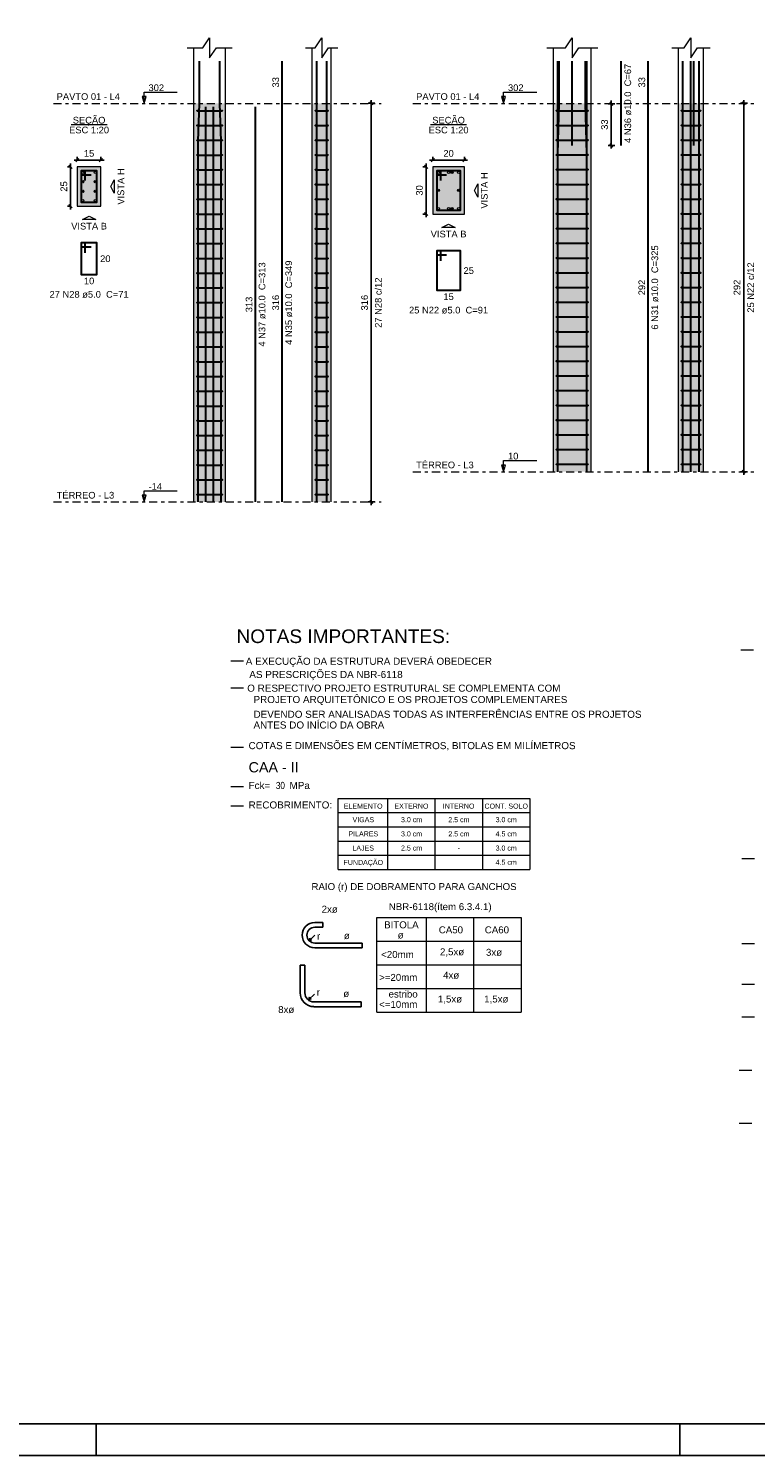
# Model space of a CAD drawing. Header units: millimetres. Extents: x 0 to 119, y 0 to 84.
# Tile 11 of 19: x 61 to 84, y 0 to 45. Entities that reach past the tile are written whole.
import ezdxf

# ---------------------------------------------------------------- set-up
doc = ezdxf.new("R2010")
doc.units = ezdxf.units.MM
doc.header["$MEASUREMENT"] = 0
doc.linetypes.add('DASHDOT', pattern=[2.54, 1.27, -0.635, 0, -0.635])
doc.linetypes.add('NULL', pattern=[0])
doc.layers.get('0').update_dxf_attribs({"lineweight": 18})
for name, color, linetype, lineweight in [('Descrição da armadura', 7, 'Continuous', 0), ('DIM', 9, 'Continuous', 5), ('DT-Barras na forma', 2, 'Continuous', 30), ('DT-Barras no corte', 5, 'Continuous', 5), ('DT-Barras rebatidas', 2, 'Continuous', 30), ('DT-Cotas', 9, 'Continuous', 5), ('DT-Estribos na forma', 2, 'Continuous', 30), ('DT-Forma', 5, 'Continuous', 5), ('DT-Hachura seção pilares', 254, 'Continuous', 5), ('DT-Hachura vista pilares', 254, 'Continuous', 5), ('DT-Pontilhado', 9, 'DASHDOT', 5), ('DT-Textos', 7, 'Continuous', 5), ('NOTAS', 7, 'Continuous', 5), ('Textos armaduras', 7, 'Continuous', 0)]:
    doc.layers.add(name, color=color, linetype=linetype, lineweight=lineweight)
for name, color, linetype in [('SEDUC_MARF', 1, 'Continuous'), ('SEDUC_MARGG', 7, 'Continuous'), ('Título', 5, 'Continuous')]:
    doc.layers.add(name, color=color, linetype=linetype)
doc.styles.add('Arial', font='txt')
doc.styles.add('ArialN', font='txt')
doc.dimstyles.new('UM_20.000000', dxfattribs={"dimtxt": 0.18, "dimasz": 0.1, "dimexe": 0.1, "dimexo": 0.2, "dimgap": 0, "dimtad": 1, "dimtih": 1, "dimtoh": 1, "dimdec": 1, "dimlfac": 20, "dimzin": 0, "dimdsep": 46, "dimtxsty": 'Standard', "dimcen": 0.09, "dimdle": 0.1, "dimadec": 1, "dimazin": 2, "dimtfac": 1, "dimtdec": 4, "dimtofl": 0, "dimtmove": 0, "dimatfit": 3, "dimfxl": 1, "dimtolj": 1, "dimarcsym": 0})
doc.dimstyles.new('UM_25.000000', dxfattribs={"dimtxt": 0.18, "dimasz": 0.1, "dimexe": 0.1, "dimexo": 0.2, "dimgap": 0, "dimtad": 1, "dimtih": 1, "dimtoh": 1, "dimdec": 1, "dimlfac": 25, "dimzin": 0, "dimdsep": 46, "dimtxsty": 'Standard', "dimcen": 0.09, "dimdle": 0.1, "dimadec": 1, "dimazin": 2, "dimtfac": 1, "dimtdec": 4, "dimtofl": 0, "dimtmove": 0, "dimatfit": 3, "dimfxl": 1, "dimtolj": 1, "dimarcsym": 0})

# ---------------------------------------------------------------- blocks, each defined once
blk = doc.blocks.new('_Oblique')
at = {"color": 0, "linetype": 'ByBlock', "lineweight": -2}
blk.add_line((-0.5, -0.5), (0.5, 0.5), dxfattribs=at)
blk = doc.blocks.new('*D88')
at = {"layer": 'Defpoints', "color": 0}
for p in [(62.799, 40.862), (62.587, 39.612), (62.799, 39.612)]:
    blk.add_point(p, dxfattribs=at)
at = {"layer": 'DT-Cotas', "color": 0, "lineweight": -2}
for p, q in [((62.599, 40.862), (62.487, 40.862)), ((62.587, 40.962), (62.587, 39.512)), ((62.599, 39.612), (62.487, 39.612))]:
    blk.add_line(p, q, dxfattribs=at)
at = {"layer": 'DT-Cotas', "color": 0, "lineweight": -2, "xscale": 0.1, "yscale": 0.1, "zscale": 0.1}
for p, rotation in [((62.587, 40.862), 90), ((62.587, 39.612), 270)]:
    blk.add_blockref('_Oblique', p, dxfattribs=dict(at, rotation=rotation))
at = {"layer": 'DT-Cotas', "color": 7, "insert": (62.375, 40.237), "char_height": 0.2118, "attachment_point": 5, "rotation": 90, "style": 'Arial'}
blk.add_mtext('\\A1;25', dxfattribs=at)
blk = doc.blocks.new('*D89')
at = {"layer": 'Defpoints', "color": 0}
for p in [(62.799, 40.862), (63.549, 41.073), (63.549, 40.862)]:
    blk.add_point(p, dxfattribs=at)
at = {"layer": 'DT-Cotas', "color": 0, "lineweight": -2}
for p, q in [((62.799, 41.062), (62.799, 41.173)), ((63.549, 41.062), (63.549, 41.173)), ((62.699, 41.073), (63.649, 41.073))]:
    blk.add_line(p, q, dxfattribs=at)
at = {"layer": 'DT-Cotas', "color": 0, "lineweight": -2, "xscale": 0.1, "yscale": 0.1, "zscale": 0.1, "rotation": 180}
blk.add_blockref('_Oblique', (62.799, 41.073), dxfattribs=at)
at = {"layer": 'DT-Cotas', "color": 0, "lineweight": -2, "xscale": 0.1, "yscale": 0.1, "zscale": 0.1}
blk.add_blockref('_Oblique', (63.549, 41.073), dxfattribs=at)
at = {"layer": 'DT-Cotas', "color": 7, "insert": (63.174, 41.285), "char_height": 0.2118, "attachment_point": 5, "rotation": 0.0057, "style": 'Arial'}
blk.add_mtext('\\A1;15', dxfattribs=at)
blk = doc.blocks.new('*D90')
at = {"layer": 'Defpoints', "color": 0}
for p in [(72.122, 42.874), (72.439, 42.874), (72.439, 30.234)]:
    blk.add_point(p, dxfattribs=at)
at = {"layer": 'DT-Cotas', "color": 0, "lineweight": -2}
for p, q in [((72.239, 42.874), (72.022, 42.874)), ((72.122, 30.134), (72.122, 42.974)), ((72.239, 30.234), (72.022, 30.234))]:
    blk.add_line(p, q, dxfattribs=at)
at = {"layer": 'DT-Cotas', "color": 0, "lineweight": -2, "xscale": 0.1, "yscale": 0.1, "zscale": 0.1}
for p, rotation in [((72.122, 42.874), 90), ((72.122, 30.234), 270)]:
    blk.add_blockref('_Oblique', p, dxfattribs=dict(at, rotation=rotation))
at = {"layer": 'DT-Cotas', "color": 7, "insert": (71.91, 36.554), "char_height": 0.2118, "attachment_point": 5, "rotation": 90, "style": 'Arial'}
blk.add_mtext('\\A1;316', dxfattribs=at)
blk = doc.blocks.new('*D91')
at = {"layer": 'Defpoints', "color": 0}
for p in [(74.073, 40.862), (73.861, 39.362), (74.073, 39.362)]:
    blk.add_point(p, dxfattribs=at)
at = {"layer": 'DT-Cotas', "color": 0, "lineweight": -2}
for p, q in [((73.873, 40.862), (73.761, 40.862)), ((73.861, 40.962), (73.861, 39.262)), ((73.873, 39.362), (73.761, 39.362))]:
    blk.add_line(p, q, dxfattribs=at)
at = {"layer": 'DT-Cotas', "color": 0, "lineweight": -2, "xscale": 0.1, "yscale": 0.1, "zscale": 0.1}
for p, rotation in [((73.861, 40.862), 90), ((73.861, 39.362), 270)]:
    blk.add_blockref('_Oblique', p, dxfattribs=dict(at, rotation=rotation))
at = {"layer": 'DT-Cotas', "color": 7, "insert": (73.649, 40.112), "char_height": 0.2118, "attachment_point": 5, "rotation": 90, "style": 'Arial'}
blk.add_mtext('\\A1;30', dxfattribs=at)
blk = doc.blocks.new('*D92')
at = {"layer": 'Defpoints', "color": 0}
for p in [(74.073, 40.862), (75.073, 41.073), (75.073, 40.862)]:
    blk.add_point(p, dxfattribs=at)
at = {"layer": 'DT-Cotas', "color": 0, "lineweight": -2}
for p, q in [((74.073, 41.062), (74.073, 41.173)), ((75.073, 41.062), (75.073, 41.173)), ((73.973, 41.073), (75.173, 41.073))]:
    blk.add_line(p, q, dxfattribs=at)
at = {"layer": 'DT-Cotas', "color": 0, "lineweight": -2, "xscale": 0.1, "yscale": 0.1, "zscale": 0.1, "rotation": 180}
blk.add_blockref('_Oblique', (74.073, 41.073), dxfattribs=at)
at = {"layer": 'DT-Cotas', "color": 0, "lineweight": -2, "xscale": 0.1, "yscale": 0.1, "zscale": 0.1}
blk.add_blockref('_Oblique', (75.073, 41.073), dxfattribs=at)
at = {"layer": 'DT-Cotas', "color": 7, "insert": (74.573, 41.285), "char_height": 0.2118, "attachment_point": 5, "rotation": 0.0057, "style": 'Arial'}
blk.add_mtext('\\A1;20', dxfattribs=at)
blk = doc.blocks.new('*D93')
at = {"layer": 'Defpoints', "color": 0}
for p in [(79.732, 42.859), (80.05, 42.859), (80.05, 41.539)]:
    blk.add_point(p, dxfattribs=at)
at = {"layer": 'DT-Cotas', "color": 0, "lineweight": -2}
for p, q in [((79.85, 42.859), (79.632, 42.859)), ((79.732, 41.439), (79.732, 42.959)), ((79.85, 41.539), (79.632, 41.539))]:
    blk.add_line(p, q, dxfattribs=at)
at = {"layer": 'DT-Cotas', "color": 0, "lineweight": -2, "xscale": 0.1, "yscale": 0.1, "zscale": 0.1}
for p, rotation in [((79.732, 42.859), 90), ((79.732, 41.539), 270)]:
    blk.add_blockref('_Oblique', p, dxfattribs=dict(at, rotation=rotation))
at = {"layer": 'DT-Cotas', "color": 7, "insert": (79.52, 42.199), "char_height": 0.2118, "attachment_point": 5, "rotation": 90, "style": 'Arial'}
blk.add_mtext('\\A1;33', dxfattribs=at)
blk = doc.blocks.new('*D94')
at = {"layer": 'Defpoints', "color": 0}
for p in [(83.931, 42.874), (84.248, 42.874), (84.248, 31.194)]:
    blk.add_point(p, dxfattribs=at)
at = {"layer": 'DT-Cotas', "color": 0, "lineweight": -2}
for p, q in [((84.048, 42.874), (83.831, 42.874)), ((83.931, 31.094), (83.931, 42.974)), ((84.048, 31.194), (83.831, 31.194))]:
    blk.add_line(p, q, dxfattribs=at)
at = {"layer": 'DT-Cotas', "color": 0, "lineweight": -2, "xscale": 0.1, "yscale": 0.1, "zscale": 0.1}
for p, rotation in [((83.931, 42.874), 90), ((83.931, 31.194), 270)]:
    blk.add_blockref('_Oblique', p, dxfattribs=dict(at, rotation=rotation))
at = {"layer": 'DT-Cotas', "color": 7, "insert": (83.719, 37.034), "char_height": 0.2118, "attachment_point": 5, "rotation": 90, "style": 'Arial'}
blk.add_mtext('\\A1;292', dxfattribs=at)

msp = doc.modelspace()

# ---------------------------------------------------------------- hatches: boundary and pattern name
at = {"layer": 'DT-Hachura seção pilares', "linetype": 'Continuous'}
for points in [[(62.7991, 39.6115), (62.7991, 39.6115), (63.5491, 39.6115), (63.5491, 40.8615), (62.7991, 40.8615), (62.7991, 39.6115)], [(74.0731, 39.3615), (74.0731, 39.3615), (75.0731, 39.3615), (75.0731, 40.8615), (74.0731, 40.8615), (74.0731, 39.3615)]]:
    msp.add_hatch(color=254, dxfattribs=at).paths.add_polyline_path(points)
at = {"layer": 'DT-Hachura vista pilares', "linetype": 'Continuous'}
for points in [[(66.4975, 30.2336), (66.4975, 42.8736), (67.4975, 42.8736), (67.4975, 30.2336), (66.4975, 30.2336)], [(70.2509, 30.2336), (70.2509, 42.8736), (70.8509, 42.8736), (70.8509, 30.2336), (70.2509, 30.2336)], [(77.8965, 31.1936), (77.8965, 42.8736), (79.0965, 42.8736), (79.0965, 31.1936), (77.8965, 31.1936)], [(81.8599, 31.1936), (81.8599, 42.8736), (82.6599, 42.8736), (82.6599, 31.1936), (81.8599, 31.1936)]]:
    msp.add_hatch(color=254, dxfattribs=at).paths.add_polyline_path(points)

# ---------------------------------------------------------------- linework, layer by layer
at = {"layer": 'DIM', "color": 4}
for p, q in [((71.0722, 20.8325), (77.1501, 20.8325)), ((71.0722, 18.5825), (71.0722, 20.8325)), ((72.6501, 18.5825), (72.6501, 20.8325)), ((74.1501, 18.5825), (74.1501, 20.8325)), ((75.6501, 20.8325), (75.6501, 18.5825)), ((77.1501, 20.8325), (77.1501, 18.5825)), ((71.0722, 20.3825), (77.1501, 20.3825)), ((71.0722, 19.9325), (77.1501, 19.9325)), ((71.0722, 19.4825), (77.1501, 19.4825)), ((71.0722, 19.0325), (77.1501, 19.0325)), ((71.0722, 18.5825), (77.1501, 18.5825)), ((72.2965, 17.0595), (76.8744, 17.0595)), ((72.2965, 14.0595), (72.2965, 17.0595)), ((73.8744, 14.0595), (73.8744, 17.0595)), ((75.3744, 14.0595), (75.3744, 17.0595)), ((76.8744, 17.0595), (76.8744, 14.0595)), ((72.2965, 16.3095), (76.8744, 16.3095)), ((72.2965, 15.5595), (76.8744, 15.5595)), ((72.2965, 14.8095), (76.8744, 14.8095)), ((72.2965, 14.0595), (76.8744, 14.0595))]:
    msp.add_line(p, q, dxfattribs=at)
at = {"layer": 'DT-Barras na forma'}
for points in [[(66.6375, 30.2336), (66.6375, 41.6736), (66.6775, 42.8736), (66.6775, 44.2079)], [(67.3575, 30.2336), (67.3575, 41.6736), (67.3175, 42.8736), (67.3175, 44.2079)], [(70.3909, 30.2336), (70.3909, 41.6736), (70.3909, 42.8736), (70.3909, 44.2079)], [(70.7109, 30.2336), (70.7109, 41.6736), (70.7109, 42.8736), (70.7109, 44.2079)], [(78.0365, 31.1936), (78.0365, 41.2736), (78.0765, 42.8736), (78.0765, 44.2079)], [(78.0365, 31.1936), (78.0365, 42.8736), (78.0365, 44.2079)], [(78.4965, 41.5394), (78.4965, 44.2079)], [(78.9565, 31.1936), (78.9565, 41.2736), (78.9165, 42.8736), (78.9165, 44.2079)], [(78.9565, 31.1936), (78.9565, 42.8736), (78.9565, 44.2079)], [(81.9999, 31.1936), (81.9999, 41.2736), (81.9999, 42.8736), (81.9999, 44.2079)], [(82.2599, 31.1936), (82.2599, 42.8736), (82.2599, 44.2079)], [(82.3466, 41.5394), (82.3466, 44.2079)], [(82.5199, 31.1936), (82.5199, 41.2736), (82.5199, 42.8736), (82.5199, 44.2079)], [(66.8775, 30.2336), (66.8775, 42.7576)], [(67.1175, 30.2336), (67.1175, 42.7576)], [(63.0491, 40.424), (63.0491, 40.7365), (62.9241, 40.7365), (62.9241, 39.7365), (63.4241, 39.7365), (63.4241, 40.7365), (62.9241, 40.7365), (62.9241, 40.6115), (63.2366, 40.6115)], [(74.3231, 40.424), (74.3231, 40.7365), (74.1981, 40.7365), (74.1981, 39.4865), (74.9481, 39.4865), (74.9481, 40.7365), (74.1981, 40.7365), (74.1981, 40.6115), (74.5106, 40.6115)]]:
    msp.add_lwpolyline(points, dxfattribs=at)
at = {"layer": 'DT-Barras no corte'}
for p, q in [((62.9366, 40.349), (63.0116, 40.424)), ((62.9366, 40.424), (63.0116, 40.349)), ((63.3366, 40.349), (63.4116, 40.424)), ((63.3366, 40.424), (63.4116, 40.349)), ((74.6364, 40.6865), (74.7264, 40.6865)), ((62.9366, 40.049), (63.0116, 40.124)), ((62.9366, 40.124), (63.0116, 40.049)), ((63.3366, 40.049), (63.4116, 40.124)), ((63.3366, 40.124), (63.4116, 40.049)), ((74.2031, 40.1115), (74.2931, 40.1115)), ((74.8531, 40.1115), (74.9431, 40.1115)), ((74.6364, 39.5365), (74.7264, 39.5365))]:
    msp.add_line(p, q, dxfattribs=at)
for centre in [(62.9741, 40.6865), (63.3741, 40.6865), (74.2481, 40.6865), (74.5731, 40.6865), (74.6814, 40.6865), (74.8981, 40.6865), (62.9741, 40.3865), (63.3741, 40.3865), (62.9741, 40.0865), (62.9741, 39.7865), (63.3741, 40.0865), (63.3741, 39.7865), (74.2481, 40.1115), (74.8981, 40.1115), (74.2481, 39.5365), (74.5731, 39.5365), (74.6814, 39.5365), (74.8981, 39.5365)]:
    msp.add_circle(centre, 0.0375, dxfattribs=at)
at = {"layer": 'DT-Barras rebatidas'}
for points in [[(69.2978, 30.2336), (69.2978, 42.8736), (69.2978, 44.2079)], [(80.0496, 41.5394), (80.0496, 44.2079)], [(80.9068, 31.1936), (80.9068, 42.8736), (80.9068, 44.2079)], [(68.4506, 30.2336), (68.4506, 42.7576)], [(63.0491, 38.1341), (63.0491, 38.4466), (62.9241, 38.4466), (62.9241, 37.4466), (63.4241, 37.4466), (63.4241, 38.4466), (62.9241, 38.4466), (62.9241, 38.3216), (63.2366, 38.3216)], [(74.3231, 37.8841), (74.3231, 38.1966), (74.1981, 38.1966), (74.1981, 36.9466), (74.9481, 36.9466), (74.9481, 38.1966), (74.1981, 38.1966), (74.1981, 38.0716), (74.5106, 38.0716)]]:
    msp.add_lwpolyline(points, dxfattribs=at)
at = {"layer": 'DT-Estribos na forma'}
for p, q in [((66.6075, 42.6396), (67.3875, 42.6396)), ((70.3609, 42.6396), (70.7409, 42.6396)), ((78.0065, 42.64), (78.9865, 42.64)), ((81.9699, 42.64), (82.5499, 42.64)), ((66.6075, 42.1714), (67.3875, 42.1714)), ((70.3609, 42.1714), (70.7409, 42.1714)), ((78.0065, 42.1728), (78.9865, 42.1728)), ((81.9699, 42.1728), (82.5499, 42.1728)), ((66.6075, 41.7033), (67.3875, 41.7033)), ((70.3609, 41.7033), (70.7409, 41.7033)), ((78.0065, 41.7056), (78.9865, 41.7056)), ((81.9699, 41.7056), (82.5499, 41.7056)), ((66.6075, 41.2351), (67.3875, 41.2351)), ((70.3609, 41.2351), (70.7409, 41.2351)), ((78.0065, 41.2384), (78.9865, 41.2384)), ((81.9699, 41.2384), (82.5499, 41.2384)), ((66.6075, 40.767), (67.3875, 40.767)), ((70.3609, 40.767), (70.7409, 40.767)), ((78.0065, 40.7712), (78.9865, 40.7712)), ((81.9699, 40.7712), (82.5499, 40.7712)), ((66.6075, 40.2988), (67.3875, 40.2988)), ((70.3609, 40.2988), (70.7409, 40.2988)), ((78.0065, 40.304), (78.9865, 40.304)), ((81.9699, 40.304), (82.5499, 40.304)), ((66.6075, 39.8307), (67.3875, 39.8307)), ((70.3609, 39.8307), (70.7409, 39.8307)), ((78.0065, 39.8368), (78.9865, 39.8368)), ((81.9699, 39.8368), (82.5499, 39.8368)), ((78.0065, 39.3696), (78.9865, 39.3696)), ((81.9699, 39.3696), (82.5499, 39.3696)), ((66.6075, 39.3625), (67.3875, 39.3625)), ((70.3609, 39.3625), (70.7409, 39.3625)), ((66.6075, 38.8944), (67.3875, 38.8944)), ((70.3609, 38.8944), (70.7409, 38.8944)), ((78.0065, 38.9024), (78.9865, 38.9024)), ((81.9699, 38.9024), (82.5499, 38.9024)), ((66.6075, 38.4262), (67.3875, 38.4262)), ((70.3609, 38.4262), (70.7409, 38.4262)), ((78.0065, 38.4352), (78.9865, 38.4352)), ((81.9699, 38.4352), (82.5499, 38.4352)), ((66.6075, 37.9581), (67.3875, 37.9581)), ((70.3609, 37.9581), (70.7409, 37.9581)), ((78.0065, 37.968), (78.9865, 37.968)), ((81.9699, 37.968), (82.5499, 37.968)), ((66.6075, 37.4899), (67.3875, 37.4899)), ((70.3609, 37.4899), (70.7409, 37.4899)), ((78.0065, 37.5008), (78.9865, 37.5008)), ((81.9699, 37.5008), (82.5499, 37.5008)), ((66.6075, 37.0218), (67.3875, 37.0218)), ((70.3609, 37.0218), (70.7409, 37.0218)), ((78.0065, 37.0336), (78.9865, 37.0336)), ((81.9699, 37.0336), (82.5499, 37.0336)), ((66.6075, 36.5536), (67.3875, 36.5536)), ((70.3609, 36.5536), (70.7409, 36.5536)), ((78.0065, 36.5664), (78.9865, 36.5664)), ((81.9699, 36.5664), (82.5499, 36.5664)), ((66.6075, 36.0855), (67.3875, 36.0855)), ((70.3609, 36.0855), (70.7409, 36.0855)), ((78.0065, 36.0992), (78.9865, 36.0992)), ((81.9699, 36.0992), (82.5499, 36.0992)), ((66.6075, 35.6174), (67.3875, 35.6174)), ((70.3609, 35.6174), (70.7409, 35.6174)), ((78.0065, 35.632), (78.9865, 35.632)), ((81.9699, 35.632), (82.5499, 35.632)), ((66.6075, 35.1492), (67.3875, 35.1492)), ((70.3609, 35.1492), (70.7409, 35.1492)), ((78.0065, 35.1648), (78.9865, 35.1648)), ((81.9699, 35.1648), (82.5499, 35.1648)), ((66.6075, 34.6811), (67.3875, 34.6811)), ((70.3609, 34.6811), (70.7409, 34.6811)), ((78.0065, 34.6976), (78.9865, 34.6976)), ((81.9699, 34.6976), (82.5499, 34.6976)), ((66.6075, 34.2129), (67.3875, 34.2129)), ((70.3609, 34.2129), (70.7409, 34.2129)), ((78.0065, 34.2304), (78.9865, 34.2304)), ((81.9699, 34.2304), (82.5499, 34.2304)), ((66.6075, 33.7448), (67.3875, 33.7448)), ((70.3609, 33.7448), (70.7409, 33.7448)), ((78.0065, 33.7632), (78.9865, 33.7632)), ((81.9699, 33.7632), (82.5499, 33.7632)), ((66.6075, 33.2766), (67.3875, 33.2766)), ((70.3609, 33.2766), (70.7409, 33.2766)), ((78.0065, 33.296), (78.9865, 33.296)), ((81.9699, 33.296), (82.5499, 33.296)), ((66.6075, 32.8085), (67.3875, 32.8085)), ((70.3609, 32.8085), (70.7409, 32.8085)), ((78.0065, 32.8288), (78.9865, 32.8288)), ((81.9699, 32.8288), (82.5499, 32.8288)), ((66.6075, 32.3403), (67.3875, 32.3403)), ((70.3609, 32.3403), (70.7409, 32.3403)), ((78.0065, 32.3616), (78.9865, 32.3616)), ((81.9699, 32.3616), (82.5499, 32.3616)), ((66.6075, 31.8722), (67.3875, 31.8722)), ((70.3609, 31.8722), (70.7409, 31.8722)), ((78.0065, 31.8944), (78.9865, 31.8944)), ((81.9699, 31.8944), (82.5499, 31.8944)), ((66.6075, 31.404), (67.3875, 31.404)), ((70.3609, 31.404), (70.7409, 31.404)), ((78.0065, 31.4272), (78.9865, 31.4272)), ((81.9699, 31.4272), (82.5499, 31.4272)), ((66.6075, 30.9359), (67.3875, 30.9359)), ((70.3609, 30.9359), (70.7409, 30.9359)), ((66.6075, 30.4677), (67.3875, 30.4677)), ((70.3609, 30.4677), (70.7409, 30.4677))]:
    msp.add_line(p, q, dxfattribs=at)
for centre in [(66.6075, 42.6396), (67.3875, 42.6396), (70.3609, 42.6396), (70.7409, 42.6396), (78.0065, 42.64), (78.9865, 42.64), (81.9699, 42.64), (82.5499, 42.64), (66.6075, 42.1714), (67.3875, 42.1714), (70.3609, 42.1714), (70.7409, 42.1714), (78.0065, 42.1728), (78.9865, 42.1728), (81.9699, 42.1728), (82.5499, 42.1728), (66.6075, 41.7033), (67.3875, 41.7033), (70.3609, 41.7033), (70.7409, 41.7033), (78.0065, 41.7056), (78.9865, 41.7056), (81.9699, 41.7056), (82.5499, 41.7056), (66.6075, 41.2351), (67.3875, 41.2351), (70.3609, 41.2351), (70.7409, 41.2351), (78.0065, 41.2384), (78.9865, 41.2384), (81.9699, 41.2384), (82.5499, 41.2384), (66.6075, 40.767), (67.3875, 40.767), (70.3609, 40.767), (70.7409, 40.767), (78.0065, 40.7712), (78.9865, 40.7712), (81.9699, 40.7712), (82.5499, 40.7712), (66.6075, 40.2988), (67.3875, 40.2988), (70.3609, 40.2988), (70.7409, 40.2988), (78.0065, 40.304), (78.9865, 40.304), (81.9699, 40.304), (82.5499, 40.304), (66.6075, 39.8307), (67.3875, 39.8307), (70.3609, 39.8307), (70.7409, 39.8307), (78.0065, 39.8368), (78.9865, 39.8368), (81.9699, 39.8368), (82.5499, 39.8368), (66.6075, 39.3625), (67.3875, 39.3625), (70.3609, 39.3625), (70.7409, 39.3625), (78.0065, 39.3696), (78.9865, 39.3696), (81.9699, 39.3696), (82.5499, 39.3696), (78.0065, 38.9024), (78.9865, 38.9024), (81.9699, 38.9024), (82.5499, 38.9024), (66.6075, 38.8944), (67.3875, 38.8944), (70.3609, 38.8944), (70.7409, 38.8944), (66.6075, 38.4262), (67.3875, 38.4262), (70.3609, 38.4262), (70.7409, 38.4262), (78.0065, 38.4352), (78.9865, 38.4352), (81.9699, 38.4352), (82.5499, 38.4352), (66.6075, 37.9581), (67.3875, 37.9581), (70.3609, 37.9581), (70.7409, 37.9581), (78.0065, 37.968), (78.9865, 37.968), (81.9699, 37.968), (82.5499, 37.968), (66.6075, 37.4899), (67.3875, 37.4899), (70.3609, 37.4899), (70.7409, 37.4899), (78.0065, 37.5008), (78.9865, 37.5008), (81.9699, 37.5008), (82.5499, 37.5008), (66.6075, 37.0218), (67.3875, 37.0218), (70.3609, 37.0218), (70.7409, 37.0218), (78.0065, 37.0336), (78.9865, 37.0336), (81.9699, 37.0336), (82.5499, 37.0336), (66.6075, 36.5536), (67.3875, 36.5536), (70.3609, 36.5536), (70.7409, 36.5536), (78.0065, 36.5664), (78.9865, 36.5664), (81.9699, 36.5664), (82.5499, 36.5664), (66.6075, 36.0855), (67.3875, 36.0855), (70.3609, 36.0855), (70.7409, 36.0855), (78.0065, 36.0992), (78.9865, 36.0992), (81.9699, 36.0992), (82.5499, 36.0992), (66.6075, 35.6174), (67.3875, 35.6174), (70.3609, 35.6174), (70.7409, 35.6174), (78.0065, 35.632), (78.9865, 35.632), (81.9699, 35.632), (82.5499, 35.632), (66.6075, 35.1492), (67.3875, 35.1492), (70.3609, 35.1492), (70.7409, 35.1492), (78.0065, 35.1648), (78.9865, 35.1648), (81.9699, 35.1648), (82.5499, 35.1648), (66.6075, 34.6811), (67.3875, 34.6811), (70.3609, 34.6811), (70.7409, 34.6811), (78.0065, 34.6976), (78.9865, 34.6976), (81.9699, 34.6976), (82.5499, 34.6976), (66.6075, 34.2129), (67.3875, 34.2129), (70.3609, 34.2129), (70.7409, 34.2129), (78.0065, 34.2304), (78.9865, 34.2304), (81.9699, 34.2304), (82.5499, 34.2304), (66.6075, 33.7448), (67.3875, 33.7448), (70.3609, 33.7448), (70.7409, 33.7448), (78.0065, 33.7632), (78.9865, 33.7632), (81.9699, 33.7632), (82.5499, 33.7632), (66.6075, 33.2766), (67.3875, 33.2766), (70.3609, 33.2766), (70.7409, 33.2766), (78.0065, 33.296), (78.9865, 33.296), (81.9699, 33.296), (82.5499, 33.296), (66.6075, 32.8085), (67.3875, 32.8085), (70.3609, 32.8085), (70.7409, 32.8085), (78.0065, 32.8288), (78.9865, 32.8288), (81.9699, 32.8288), (82.5499, 32.8288), (66.6075, 32.3403), (67.3875, 32.3403), (70.3609, 32.3403), (70.7409, 32.3403), (78.0065, 32.3616), (78.9865, 32.3616), (81.9699, 32.3616), (82.5499, 32.3616), (66.6075, 31.8722), (67.3875, 31.8722), (70.3609, 31.8722), (70.7409, 31.8722), (78.0065, 31.8944), (78.9865, 31.8944), (81.9699, 31.8944), (82.5499, 31.8944), (66.6075, 31.404), (67.3875, 31.404), (70.3609, 31.404), (70.7409, 31.404), (78.0065, 31.4272), (78.9865, 31.4272), (81.9699, 31.4272), (82.5499, 31.4272), (66.6075, 30.9359), (67.3875, 30.9359), (70.3609, 30.9359), (70.7409, 30.9359), (66.6075, 30.4677), (67.3875, 30.4677), (70.3609, 30.4677), (70.7409, 30.4677)]:
    msp.add_circle(centre, 0.01, dxfattribs=at)
at = {"layer": 'DT-Forma'}
for p, q in [((66.4975, 42.8736), (66.4975, 44.6315)), ((67.4975, 42.8736), (67.4975, 44.6315)), ((70.2509, 42.8736), (70.2509, 44.6315)), ((70.8509, 42.8736), (70.8509, 44.6315)), ((77.8965, 42.8736), (77.8965, 44.6315)), ((79.0965, 42.8736), (79.0965, 44.6315)), ((81.8599, 42.8736), (81.8599, 44.6315)), ((82.6599, 42.8736), (82.6599, 44.6315)), ((66.4975, 30.2336), (66.4975, 42.8736)), ((67.4975, 30.2336), (67.4975, 42.8736)), ((70.2509, 30.2336), (70.2509, 42.8736)), ((70.8509, 30.2336), (70.8509, 42.8736)), ((77.8965, 31.1936), (77.8965, 42.8736)), ((79.0965, 31.1936), (79.0965, 42.8736)), ((81.8599, 31.1936), (81.8599, 42.8736)), ((82.6599, 31.1936), (82.6599, 42.8736))]:
    msp.add_line(p, q, dxfattribs=at)
for points in [[(66.2857, 44.6315), (66.7857, 44.6315), (66.9975, 44.9492), (66.9975, 44.3138), (67.2093, 44.6315), (67.7093, 44.6315)], [(70.0391, 44.6315), (70.3391, 44.6315), (70.5509, 44.9492), (70.5509, 44.3138), (70.7627, 44.6315), (71.0627, 44.6315)], [(77.6847, 44.6315), (78.2847, 44.6315), (78.4965, 44.9492), (78.4965, 44.3138), (78.7083, 44.6315), (79.3083, 44.6315)], [(81.6481, 44.6315), (82.0481, 44.6315), (82.2599, 44.9492), (82.2599, 44.3138), (82.4717, 44.6315), (82.8717, 44.6315)]]:
    msp.add_lwpolyline(points, dxfattribs=at)
for points in [[(62.7991, 39.6115), (63.5491, 39.6115), (63.5491, 40.8615), (62.7991, 40.8615), (62.7991, 39.6115)], [(74.0731, 39.3615), (75.0731, 39.3615), (75.0731, 40.8615), (74.0731, 40.8615), (74.0731, 39.3615)]]:
    msp.add_lwpolyline(points, close=True, dxfattribs=at)
at = {"layer": 'DT-Pontilhado', "ltscale": 0.2}
for p, q in [((62.0404, 42.8736), (72.4394, 42.8736)), ((73.4394, 42.8736), (84.2484, 42.8736)), ((73.4394, 31.1936), (84.2484, 31.1936)), ((62.0404, 30.2336), (72.4394, 30.2336))]:
    msp.add_line(p, q, dxfattribs=at)
at = {"layer": 'DT-Textos'}
for p, q in [((62.6018, 42.2065), (63.7463, 42.2065)), ((74.0009, 42.2065), (75.1453, 42.2065))]:
    msp.add_line(p, q, dxfattribs=at)
for points in [[(64.918, 42.8736), (64.9815, 43.0854), (64.8545, 43.0854), (64.918, 42.8736), (64.918, 43.2236), (65.968, 43.2236)], [(76.317, 42.8736), (76.3806, 43.0854), (76.2535, 43.0854), (76.317, 42.8736), (76.317, 43.2236), (77.367, 43.2236)], [(76.317, 31.1936), (76.3806, 31.4054), (76.2535, 31.4054), (76.317, 31.1936), (76.317, 31.5436), (77.367, 31.5436)], [(64.918, 30.2336), (64.9815, 30.4454), (64.8545, 30.4454), (64.918, 30.2336), (64.918, 30.5836), (65.968, 30.5836)]]:
    msp.add_lwpolyline(points, dxfattribs=at)
for points in [[(63.9727, 40.2365), (63.9727, 40.0247), (63.8668, 40.2365), (63.9727, 40.4483), (63.9727, 40.2365)], [(75.4967, 40.1115), (75.4967, 39.8997), (75.3908, 40.1115), (75.4967, 40.3233), (75.4967, 40.1115)], [(63.1741, 39.1879), (62.9623, 39.1879), (63.1741, 39.2938), (63.3859, 39.1879), (63.1741, 39.1879)], [(74.5731, 38.9379), (74.3613, 38.9379), (74.5731, 39.0438), (74.7849, 38.9379), (74.5731, 38.9379)]]:
    msp.add_lwpolyline(points, close=True, dxfattribs=at)
at = {"layer": 'NOTAS', "color": 4}
for p, q in [((83.8427, 25.5475), (84.2431, 25.5475)), ((67.6665, 25.2003), (68.0669, 25.2003)), ((67.6665, 24.3396), (68.0669, 24.3396)), ((67.6665, 22.4636), (68.0669, 22.4636)), ((67.6665, 21.2164), (68.0669, 21.2164)), ((67.6665, 20.5994), (68.0669, 20.5994)), ((83.8695, 18.9266), (84.2699, 18.9266)), ((83.8695, 16.2306), (84.2699, 16.2306)), ((83.8695, 14.9453), (84.2699, 14.9453)), ((83.8695, 13.9118), (84.2699, 13.9118)), ((83.7853, 12.222), (84.1857, 12.222)), ((83.7853, 10.5372), (84.1857, 10.5372))]:
    msp.add_line(p, q, dxfattribs=at)
at = {"layer": 'SEDUC_MARF'}
for p, q in [((63.4015, 1), (63.4015, 0)), ((81.9015, 1), (81.9015, 0))]:
    msp.add_line(p, q, dxfattribs=at)
msp.add_lwpolyline([(118.9, 84.1), (0, 84.1), (0, 0), (118.9, 0)], close=True, dxfattribs=at)
at = {"layer": 'SEDUC_MARGG'}
msp.add_lwpolyline([(2.5, 1), (117.9, 1), (117.9, 83.1), (2.5, 83.1), (2.5, 1)], dxfattribs=at)
at = {"layer": 'Título', "color": 1, "linetype": 'Continuous'}
for p, q in [((70.331, 16.899), (70.581, 16.899)), ((70.331, 16.7491), (70.581, 16.7491)), ((70.581, 16.7491), (70.581, 16.899)), ((70.331, 16.4991), (70.1542, 16.3223)), ((70.1542, 16.3223), (70.1706, 16.399)), ((70.2229, 16.3468), (70.1542, 16.3223)), ((70.1706, 16.399), (70.2229, 16.3468)), ((71.831, 16.2491), (70.331, 16.2491)), ((71.831, 16.099), (70.331, 16.099)), ((71.831, 16.2491), (71.831, 16.099)), ((69.8653, 15.5415), (70.0153, 15.5415)), ((69.8653, 14.6676), (69.8653, 15.5415)), ((70.0153, 14.6676), (70.0153, 15.5415)), ((70.3225, 14.6305), (70.1458, 14.4538)), ((70.1458, 14.4538), (70.1622, 14.5305)), ((70.1622, 14.5305), (70.2144, 14.4782)), ((70.2144, 14.4782), (70.1458, 14.4538)), ((71.8024, 14.3805), (70.3024, 14.3805)), ((71.8024, 14.2305), (70.3024, 14.2305)), ((71.8024, 14.3805), (71.8024, 14.2305))]:
    msp.add_line(p, q, dxfattribs=at)
for centre, radius, start in [((70.331, 16.4991), 0.4, 90), ((70.331, 16.4991), 0.25, 90), ((70.3024, 14.6676), 0.437, 180), ((70.3024, 14.6676), 0.287, 179.99999)]:
    msp.add_arc(centre, radius, start, 270, dxfattribs=at)

# ---------------------------------------------------------------- texts
at = {"color": 4, "linetype": 'NULL', "insert": (67.8496, 25.7543), "char_height": 0.432, "width": 18.6624, "attachment_point": 7, "line_spacing_factor": 0.9, "style": 'Arial'}
msp.add_mtext('NOTAS IMPORTANTES:', dxfattribs=at)
at = {"linetype": 'NULL', "attachment_point": 7, "line_spacing_factor": 0.9, "style": 'Arial'}
for s, insert, char_height, width in [('ELEMENTO', (71.251, 20.5074), 0.16, 3.382165), ('EXTERNO', (72.8552, 20.5074), 0.16, 3.382165), ('INTERNO', (74.3881, 20.5074), 0.16, 3.382165), ('CONT. SOLO', (75.7123, 20.5074), 0.16, 3.382165), ('RAIO (r) DE DOBRAMENTO PARA GANCHOS ', (70.2256, 17.8619), 0.22, 19.008), ('2xø', (70.5486, 17.205), 0.22, 1.584), ('NBR-6118(ítem 6.3.4.1)', (72.6766, 17.2254), 0.22, 11.616), ('BITOLA', (72.5306, 16.713), 0.22, 3.168), ('CA50', (74.2626, 16.553), 0.22, 2.112), ('CA60', (75.7216, 16.553), 0.22, 2.112), ('r', (70.4016, 16.36), 0.22, 0.528), ('ø', (71.2536, 16.367), 0.22, 0.528), ('ø', (72.9576, 16.386), 0.22, 0.528), ('<20mm', (72.4356, 15.773), 0.22, 2.64), ('2,5xø', (74.3006, 15.819), 0.22, 2.64), ('3xø', (75.7596, 15.838), 0.22, 1.584), ('4xø', (74.3996, 15.113), 0.22, 1.584), ('>=20mm', (72.3696, 15.046), 0.22, 3.168), ('r', (70.3916, 14.578), 0.22, 0.528), ('ø', (71.2356, 14.529), 0.22, 0.528), ('<=10mm', (72.3706, 14.19), 0.22, 3.168), ('estribo', (72.6716, 14.517), 0.22, 3.696), ('1,5xø', (74.2346, 14.322), 0.22, 2.64), ('1,5xø', (75.7026, 14.322), 0.22, 2.64), ('8xø', (69.1696, 14.023), 0.22, 1.584)]:
    msp.add_mtext(s, dxfattribs=dict(at, insert=insert, char_height=char_height, width=width))
at = {"layer": 'Descrição da armadura', "linetype": 'NULL', "char_height": 0.2118, "attachment_point": 8, "rotation": 90.00021, "line_spacing_factor": 0.9, "style": 'Arial'}
for s, insert, width in [('4 N36 ø10.0  C=67', (80.3675, 42.8732), 4.916973), ('6 N31 ø10.0  C=325', (81.2245, 37.0332), 5.239541), ('4 N37 ø10.0  C=313', (68.7685, 36.4952), 5.239541), ('4 N35 ø10.0  C=349', (69.6155, 36.5532), 5.239541), ('25 N22 c/12', (84.2624, 37.0336), 3.167695), ('27 N28 c/12', (72.4534, 36.5536), 3.167695)]:
    msp.add_mtext(s, dxfattribs=dict(at, insert=insert, width=width))
at = {"layer": 'Descrição da armadura', "linetype": 'NULL', "char_height": 0.2118, "width": 4.916973, "attachment_point": 8, "line_spacing_factor": 0.9, "style": 'Arial'}
for s, insert in [('27 N28 ø5.0  C=71', (63.1744, 36.7051)), ('25 N22 ø5.0  C=91', (74.5734, 36.2051))]:
    msp.add_mtext(s, dxfattribs=dict(at, insert=insert))
at = {"layer": 'DT-Textos', "linetype": 'NULL', "char_height": 0.2118, "line_spacing_factor": 0.798, "style": 'Arial'}
for s, insert, width, attachment_point in [('302', (65.0584, 43.2591), 0.967705, 7), ('302', (76.4574, 43.2591), 0.967705, 7), ('PAVTO 01 - L4', (62.1464, 42.9791), 3.932842, 7), ('PAVTO 01 - L4', (73.5454, 42.9791), 3.932842, 7), ('ESC 1:20', (63.1744, 41.9201), 2.482559, 8), ('SEÇÃO', (63.1744, 42.1682), 2.030566, 8), ('ESC 1:20', (74.5734, 41.9201), 2.482559, 8), ('SEÇÃO', (74.5734, 42.1682), 2.030566, 8), ('VISTA B', (63.1744, 38.8701), 2.223994, 8), ('VISTA B', (74.5734, 38.6201), 2.223994, 8), ('10', (76.4574, 31.5791), 0.645137, 7), ('TÉRREO - L3', (73.5454, 31.2991), 3.577422, 7), ('-14', (65.0584, 30.6191), 0.838281, 7), ('TÉRREO - L3', (62.1464, 30.3391), 3.577422, 7)]:
    msp.add_mtext(s, dxfattribs=dict(at, insert=insert, width=width, attachment_point=attachment_point))
at = {"layer": 'DT-Textos', "linetype": 'NULL', "char_height": 0.2118, "width": 2.255996, "attachment_point": 8, "rotation": 90.00021, "line_spacing_factor": 0.798, "style": 'Arial'}
for insert in [(64.2905, 40.2362), (75.8145, 40.1112)]:
    msp.add_mtext('VISTA H', dxfattribs=dict(at, insert=insert))
at = {"layer": 'NOTAS', "linetype": 'NULL', "line_spacing_factor": 0.9, "style": 'Arial'}
for s, insert, char_height, width, attachment_point in [(' A EXECUÇÃO DA ESTRUTURA DEVERÁ OBEDECER ', (68.0556, 25.0017), 0.224551, 22.095806, 7), ('AS PRESCRIÇÕES DA NBR-6118', (68.2546, 24.5827), 0.224551, 14.011975, 7), ('O RESPECTIVO PROJETO ESTRUTURAL SE COMPLEMENTA COM ', (68.1886, 24.2148), 0.224551, 27.485027, 7), ('PROJETO ARQUITETÔNICO E OS PROJETOS COMPLEMENTARES', (68.3876, 23.7958), 0.224551, 26.946105, 7), ('DEVENDO SER ANALISADAS TODAS AS INTERFERÊNCIAS ENTRE OS PROJETOS', (68.3876, 23.3868), 0.224551, 34.491015, 7), ('ANTES DO INÍCIO DA OBRA', (68.3876, 23.0458), 0.224551, 12.395208, 7), ('COTAS E DIMENSÕES EM CENTÍMETROS, BITOLAS EM MILÍMETROS', (68.2316, 22.3538), 0.224551, 29.640716, 7), ('CAA - II', (68.2316, 21.6545), 0.325, 29.640716, 7), ('Fck=       MPa', (68.2316, 21.1293), 0.224551, 7.544909, 7), ('RECOBRIMENTO:', (68.2316, 20.5114), 0.224551, 7.005987, 7), ('VIGAS', (71.5278, 20.0778), 0.16, 6.467065, 7), ('3.0 cm', (73.4006, 20.0778), 0.16, 6.467065, 8), ('2.5 cm', (74.9006, 20.0778), 0.16, 6.467065, 8), ('3.0 cm', (76.4006, 20.0778), 0.16, 6.467065, 8), ('PILARES', (71.3981, 19.6278), 0.16, 6.467065, 7), ('3.0 cm', (73.4006, 19.6278), 0.16, 6.467065, 8), ('2.5 cm', (74.9006, 19.6278), 0.16, 6.467065, 8), ('4.5 cm', (76.4006, 19.6278), 0.16, 6.467065, 8), ('LAJES', (71.5244, 19.1778), 0.16, 6.467065, 7), ('2.5 cm', (73.4006, 19.1778), 0.16, 6.467065, 8), ('-', (74.9006, 19.1778), 0.16, 6.467065, 8), ('3.0 cm', (76.4006, 19.1778), 0.16, 6.467065, 8), ('FUNDAÇÃO', (71.2424, 18.675), 0.16, 6.467065, 7), ('4.5 cm', (76.4006, 18.7278), 0.16, 6.467065, 8)]:
    msp.add_mtext(s, dxfattribs=dict(at, insert=insert, char_height=char_height, width=width, attachment_point=attachment_point))
at = {"layer": 'NOTAS', "color": 7, "linetype": 'NULL', "insert": (69.0976, 21.1293), "char_height": 0.22455, "width": 1.077844, "attachment_point": 7, "line_spacing_factor": 0.9, "style": 'ArialN'}
msp.add_mtext('30', dxfattribs=at)
at = {"layer": 'Textos armaduras', "linetype": 'NULL', "char_height": 0.2118, "attachment_point": 8, "rotation": 90.00021, "line_spacing_factor": 0.9, "style": 'Arial'}
for s, insert, width in [('33', (69.2005, 43.5408), 1.045137), ('33', (80.8096, 43.5408), 1.045137), ('292', (80.8096, 37.0336), 1.367705), ('313', (68.3533, 36.4956), 1.367705), ('316', (69.2005, 36.5536), 1.367705)]:
    msp.add_mtext(s, dxfattribs=dict(at, insert=insert, width=width))
at = {"layer": 'Textos armaduras', "linetype": 'NULL', "char_height": 0.2118, "width": 1.045137, "line_spacing_factor": 0.9, "style": 'Arial'}
for s, insert, attachment_point in [('20', (63.5241, 38.0525), 1), ('25', (75.0481, 37.6775), 1), ('10', (63.1741, 37.3494), 2), ('15', (74.5731, 36.8494), 2)]:
    msp.add_mtext(s, dxfattribs=dict(at, insert=insert, attachment_point=attachment_point))

# ---------------------------------------------------------------- dimensions: what is measured, and where the dimension line sits
at = {"layer": 'DT-Cotas'}
for base, p1, p2, dimstyle, override, picture, middle in [((72.1217, 42.8736), (72.4394, 30.2336), (72.4394, 42.8736), 'UM_25.000000', {"dimtxt": 0.2118, "dimasz": 0.1, "dimexe": 0.1, "dimexo": 0.2, "dimtad": 1, "dimtih": 0, "dimtoh": 0, "dimdec": 1, "dimlfac": 25, "dimzin": 8, "dimtxsty": 'Arial', "dimblk": 'Oblique', "dimblk1": 'Oblique', "dimblk2": 'Oblique', "dimsah": 1, "dimdle": 0.1, "dimse1": 0, "dimse2": 0, "dimclrt": 7, "dimadec": 1, "dimazin": 3, "dimtmove": 2, "dimldrblk": 'Oblique'}, '*D90', (71.9099, 36.5536)), ((79.7319, 42.8594), (80.0496, 41.5394), (80.0496, 42.8594), 'UM_25.000000', {"dimtxt": 0.2118, "dimasz": 0.1, "dimexe": 0.1, "dimexo": 0.2, "dimtad": 1, "dimtih": 0, "dimtoh": 0, "dimdec": 1, "dimlfac": 25, "dimzin": 8, "dimtxsty": 'Arial', "dimblk": 'Oblique', "dimblk1": 'Oblique', "dimblk2": 'Oblique', "dimsah": 1, "dimdle": 0.1, "dimse1": 0, "dimse2": 0, "dimclrt": 7, "dimadec": 1, "dimazin": 3, "dimtmove": 2, "dimldrblk": 'Oblique'}, '*D93', (79.5201, 42.1994)), ((83.9307, 42.8736), (84.2484, 31.1936), (84.2484, 42.8736), 'UM_25.000000', {"dimtxt": 0.2118, "dimasz": 0.1, "dimexe": 0.1, "dimexo": 0.2, "dimtad": 1, "dimtih": 0, "dimtoh": 0, "dimdec": 1, "dimlfac": 25, "dimzin": 8, "dimtxsty": 'Arial', "dimblk": 'Oblique', "dimblk1": 'Oblique', "dimblk2": 'Oblique', "dimsah": 1, "dimdle": 0.1, "dimse1": 0, "dimse2": 0, "dimclrt": 7, "dimadec": 1, "dimazin": 3, "dimtmove": 2, "dimldrblk": 'Oblique'}, '*D94', (83.7189, 37.0336)), ((62.5873, 39.6115), (62.7991, 40.8615), (62.7991, 39.6115), 'UM_20.000000', {"dimtxt": 0.2118, "dimasz": 0.1, "dimexe": 0.1, "dimexo": 0.2, "dimtad": 1, "dimtih": 0, "dimtoh": 0, "dimdec": 1, "dimlfac": 20, "dimzin": 8, "dimtxsty": 'Arial', "dimblk": 'Oblique', "dimblk1": 'Oblique', "dimblk2": 'Oblique', "dimsah": 1, "dimdle": 0.1, "dimse1": 0, "dimse2": 0, "dimclrt": 7, "dimadec": 1, "dimazin": 3, "dimtmove": 2, "dimldrblk": 'Oblique'}, '*D88', (62.3755, 40.2365)), ((73.8613, 39.3615), (74.0731, 40.8615), (74.0731, 39.3615), 'UM_20.000000', {"dimtxt": 0.2118, "dimasz": 0.1, "dimexe": 0.1, "dimexo": 0.2, "dimtad": 1, "dimtih": 0, "dimtoh": 0, "dimdec": 1, "dimlfac": 20, "dimzin": 8, "dimtxsty": 'Arial', "dimblk": 'Oblique', "dimblk1": 'Oblique', "dimblk2": 'Oblique', "dimsah": 1, "dimdle": 0.1, "dimse1": 0, "dimse2": 0, "dimclrt": 7, "dimadec": 1, "dimazin": 3, "dimtmove": 2, "dimldrblk": 'Oblique'}, '*D91', (73.6495, 40.1115))]:
    dim = msp.add_linear_dim(base=base, p1=p1, p2=p2, angle=90, dimstyle=dimstyle, override=override, dxfattribs=at)
    dim.commit()
    dim.dimension.update_dxf_attribs({"geometry": picture, "text_midpoint": middle, "dimtype": 160, "text_rotation": 90})
for base, p1, p2, picture, middle in [((63.5491, 41.0733), (62.7991, 40.8615), (63.5491, 40.8615), '*D89', (63.1741, 41.2851)), ((75.0731, 41.0733), (74.0731, 40.8615), (75.0731, 40.8615), '*D92', (74.5731, 41.2851))]:
    dim = msp.add_linear_dim(base=base, p1=p1, p2=p2, dimstyle='UM_20.000000', override={"dimtxt": 0.2118, "dimasz": 0.1, "dimexe": 0.1, "dimexo": 0.2, "dimtad": 1, "dimtih": 0, "dimtoh": 0, "dimdec": 1, "dimlfac": 20, "dimzin": 8, "dimtxsty": 'Arial', "dimblk": 'Oblique', "dimblk1": 'Oblique', "dimblk2": 'Oblique', "dimsah": 1, "dimdle": 0.1, "dimse1": 0, "dimse2": 0, "dimclrt": 7, "dimadec": 1, "dimazin": 3, "dimtmove": 2, "dimldrblk": 'Oblique'}, dxfattribs=at)
    dim.commit()
    dim.dimension.update_dxf_attribs({"geometry": picture, "text_midpoint": middle, "dimtype": 160, "text_rotation": 0.00573})

doc.saveas('drawing.dxf')
